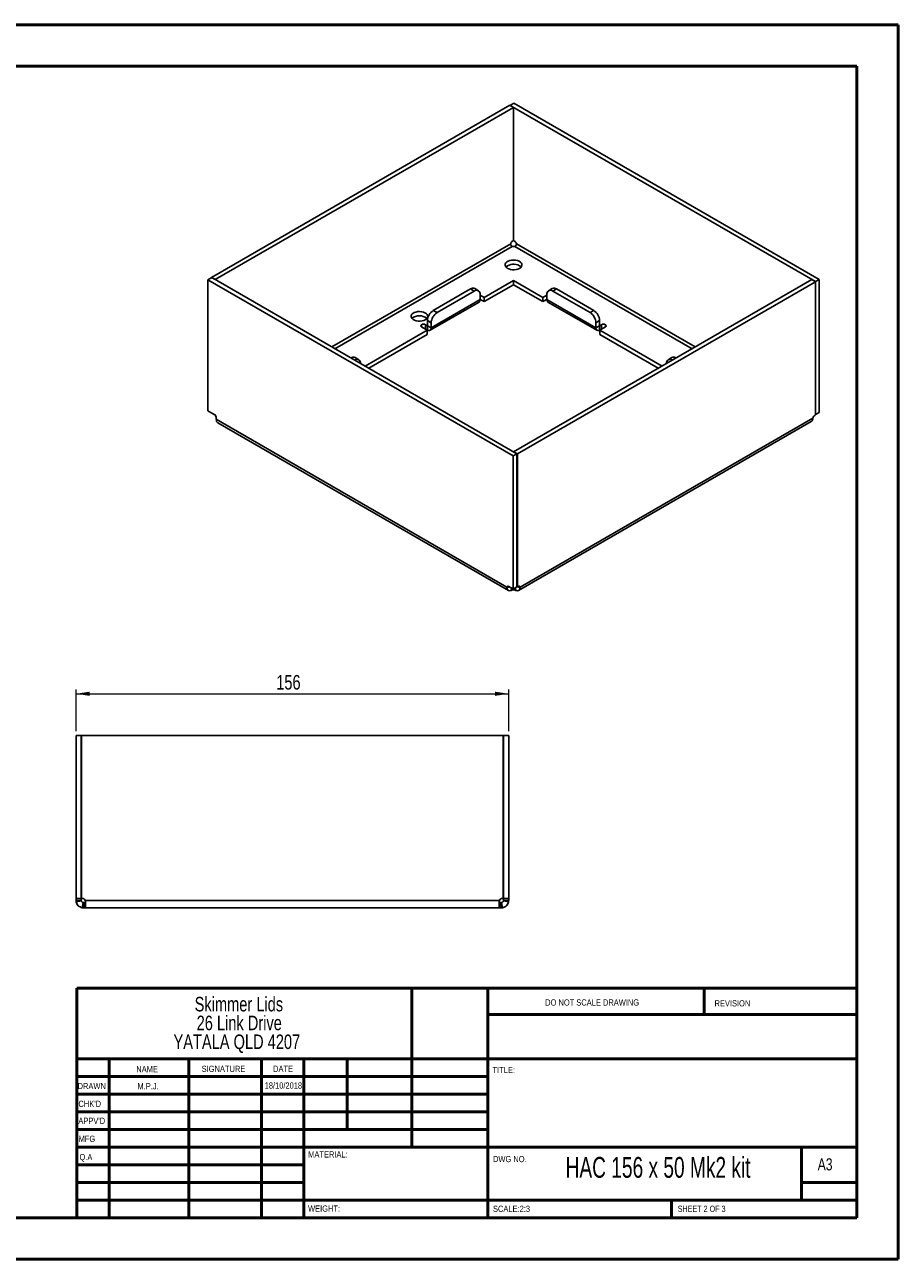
# Paper-space layout 'Sheet2' of a CAD drawing. Header units: millimetres. Extents: x 0 to 420, y 0 to 297.
# Tile 2 of 2: x 210 to 420, y 0 to 297. Entities that reach past the tile are written whole.
import ezdxf

# ---------------------------------------------------------------- set-up
doc = ezdxf.new("R2010")
doc.units = ezdxf.units.MM
doc.styles.add('SLDTEXTSTYLE0', font='TXT', dxfattribs={"width": 0.6875})
doc.styles.add('SLDTEXTSTYLE1', font='TXT', dxfattribs={"width": 0.75})
doc.dimstyles.new('SLDDIMSTYLE0', dxfattribs={"dimtxt": 3.5, "dimasz": 3.302, "dimexe": 0, "dimexo": 0.0625, "dimgap": 0.875, "dimtad": 1, "dimlfac": 1.5, "dimrnd": 1e-09, "dimzin": 12, "dimdsep": 46, "dimtxsty": 'SLDTEXTSTYLE1', "dimsah": 1, "dimcen": 0.09, "dimadec": 0, "dimazin": 3, "dimtfac": 1, "dimtofl": 0, "dimtmove": 0, "dimatfit": 3, "dimfxl": 1, "dimfrac": 2, "dimtolj": 1, "dimtzin": 12, "dimarcsym": 0})

# ---------------------------------------------------------------- blocks, each defined once
blk = doc.blocks.new('SW_NOTE_0_1')
at = {"color": 0, "linetype": 'Continuous', "lineweight": 0, "char_height": 3.5, "attachment_point": 2, "style": 'SLDTEXTSTYLE1'}
for s, insert in [('Skimmer Lids', (13.89, 4.51)), ('26 Link Drive', (13.98, -0.01)), ('YATALA QLD 4207', (13.4, -4.54))]:
    blk.add_mtext(s, dxfattribs=dict(at, insert=insert))
blk = doc.blocks.new('_D_2')
at = {"color": 7, "linetype": 'Continuous', "lineweight": 0}
for p, q in [((222.72, 127.26), (222.72, 137.26)), ((326.72, 127.26), (326.72, 137.26)), ((222.72, 136.26), (326.72, 136.26))]:
    blk.add_line(p, q, dxfattribs=at)
at = {"color": 7, "linetype": 'Continuous', "lineweight": 18}
for points in [[(222.72, 136.26), (226.02, 135.75), (226.02, 136.77)], [(326.72, 136.26), (323.42, 136.77), (323.42, 135.75)]]:
    blk.add_solid(points, dxfattribs=at)
at = {"color": 7, "linetype": 'Continuous', "lineweight": 18, "insert": (270.84, 140.77), "char_height": 3.5, "attachment_point": 1, "style": 'SLDTEXTSTYLE1'}
blk.add_mtext('156', dxfattribs=at)

psp = doc.layouts.new('Sheet2')

# ---------------------------------------------------------------- linework, layer by layer
at = {"color": 7, "linetype": 'Continuous', "lineweight": 50}
for p, q in [((0.3793, 297.2148), (420.3793, 297.2148)), ((420.3793, 0.2148), (420.3793, 297.2148)), ((10.3793, 287.2148), (410.3793, 287.2148)), ((410.3793, 287.2148), (410.3793, 10.2148)), ((222.8788, 65.4648), (410.0788, 65.4648)), ((222.8788, 65.4648), (222.8788, 10.2148)), ((303.4788, 65.4648), (303.4788, 27.2148)), ((321.6788, 65.4648), (321.6788, 10.2148)), ((373.6788, 59.0898), (373.6788, 65.4648)), ((410.0788, 59.0898), (321.6788, 59.0898)), ((410.0788, 48.4648), (222.8788, 48.4648)), ((230.6788, 48.4648), (230.6788, 10.2148)), ((249.8698, 48.4648), (249.8698, 10.2148)), ((267.2778, 48.4648), (267.2778, 10.2148)), ((277.4788, 10.2148), (277.4788, 48.4648)), ((287.8788, 31.4648), (287.8788, 48.4648)), ((321.6788, 44.2148), (222.8788, 44.2148)), ((321.6788, 39.9648), (222.8788, 39.9648)), ((321.6788, 35.7148), (222.8788, 35.7148)), ((321.6788, 31.4648), (222.8788, 31.4648)), ((277.4788, 27.2148), (222.8788, 27.2148)), ((277.4788, 27.2148), (410.0788, 27.2148)), ((397.0788, 14.4648), (397.0788, 27.2148)), ((277.4788, 22.9647), (222.8788, 22.9647)), ((277.4788, 18.7148), (222.8788, 18.7148)), ((410.0788, 18.7148), (397.0788, 18.7148)), ((222.8788, 14.4648), (410.3793, 14.4648)), ((365.8788, 10.2148), (365.8788, 14.4648)), ((10.3793, 10.2148), (410.3793, 10.2148)), ((0.3793, 0.2148), (420.3793, 0.2148))]:
    psp.add_line(p, q, dxfattribs=at)
at = {"color": 7, "linetype": 'Continuous', "lineweight": 25}
for p, q in [((326.9673, 277.8236), (255.2666, 236.4317)), ((327.8629, 277.3065), (256.1623, 235.9146)), ((327.8629, 277.3065), (326.9673, 277.8236)), ((327.9761, 278.3025), (327.0804, 277.7855)), ((327.0804, 277.7583), (327.0804, 277.7855)), ((400.4404, 235.4357), (327.0804, 277.7855)), ((327.8629, 245.2629), (327.8629, 277.3065)), ((401.336, 235.9527), (327.9761, 278.3025)), ((327.2103, 244.5131), (284.2154, 219.6927)), ((284.9697, 219.2572), (327.5874, 243.8599)), ((327.8629, 245.2629), (327.6578, 245.1444)), ((328.1152, 245.1444), (327.8629, 245.2901)), ((328.1856, 243.8599), (370.8033, 219.2572)), ((371.5576, 219.6927), (328.5627, 244.5131)), ((254.437, 235.8493), (255.3326, 236.3664)), ((254.437, 204.35), (254.437, 235.8493)), ((254.437, 235.8493), (327.7969, 193.4995)), ((256.1623, 235.9146), (255.2666, 236.4317)), ((255.2666, 236.4317), (255.2666, 236.3283)), ((255.3326, 236.3664), (328.6926, 194.0166)), ((256.1623, 235.8874), (256.1623, 235.9146)), ((327.8865, 235.7052), (320.8154, 231.6231)), ((320.8154, 230.5889), (327.8865, 234.6709)), ((334.9576, 231.6231), (327.8865, 235.7052)), ((327.8865, 234.6709), (327.8865, 235.7052)), ((327.8865, 234.6709), (334.9576, 230.5889)), ((327.9101, 194.4955), (399.6107, 235.8874)), ((328.8057, 193.9785), (400.5064, 235.3704)), ((399.6107, 235.8874), (400.5064, 235.3704)), ((401.336, 235.9527), (400.4404, 235.4357)), ((400.4404, 235.4085), (400.4404, 235.4357)), ((400.5064, 235.3704), (400.5064, 203.3267)), ((401.336, 203.8986), (401.336, 235.9527)), ((317.5627, 233.6374), (308.6061, 228.4668)), ((318.4584, 233.1204), (309.5017, 227.9498)), ((318.4584, 233.1204), (317.5627, 233.6374)), ((319.4583, 233.2194), (318.5627, 233.7364)), ((319.8726, 231.0789), (319.8726, 232.3037)), ((320.8154, 231.6231), (319.8726, 232.1674)), ((335.9004, 232.1674), (334.9576, 231.6231)), ((335.9004, 232.3037), (335.9004, 231.0789)), ((337.2103, 233.7364), (336.3147, 233.2194)), ((338.2103, 233.6374), (337.3146, 233.1204)), ((346.2713, 227.9498), (337.3146, 233.1204)), ((347.1669, 228.4668), (338.2103, 233.6374)), ((307.8251, 223.6955), (319.6102, 230.4989)), ((308.0875, 224.2755), (319.8726, 231.0789)), ((320.8154, 230.5889), (319.8726, 231.1331)), ((320.8154, 231.6231), (320.8154, 230.5889)), ((334.9576, 230.5889), (334.9576, 231.6231)), ((335.9004, 231.1331), (334.9576, 230.5889)), ((335.9004, 231.0789), (347.6855, 224.2755)), ((336.1628, 230.4989), (347.9479, 223.6955)), ((308.0875, 225.5003), (307.1918, 226.0173)), ((307.1918, 226.0173), (307.1918, 224.7925)), ((308.6061, 228.4668), (309.5017, 227.9498)), ((346.2713, 227.9498), (347.1669, 228.4668)), ((348.5812, 226.0173), (347.6855, 225.5003)), ((348.5812, 224.7925), (348.5812, 226.0173)), ((307.1447, 223.7312), (292.1822, 215.0936)), ((305.8012, 224.5068), (305.8012, 225.0511)), ((305.8012, 224.5068), (307.1447, 223.7312)), ((307.1918, 224.7925), (306.744, 225.0511)), ((306.744, 225.0511), (306.744, 224.0168)), ((307.1918, 223.7582), (306.744, 224.0168)), ((307.1447, 222.6969), (307.1447, 223.7312)), ((308.0875, 224.2755), (307.1918, 224.7925)), ((307.1918, 223.7582), (307.1918, 224.7925)), ((308.0875, 225.5003), (308.0875, 224.2755)), ((347.6855, 224.2755), (347.6855, 225.5003)), ((347.6855, 224.2755), (348.5812, 224.7925)), ((349.029, 225.0511), (348.5812, 224.7925)), ((348.5812, 223.7582), (348.5812, 224.7925)), ((349.029, 224.0168), (348.5812, 223.7582)), ((348.6283, 223.7312), (349.9718, 224.5068)), ((363.5908, 215.0936), (348.6283, 223.7312)), ((348.6283, 223.7312), (348.6283, 222.6969)), ((349.029, 224.0168), (349.029, 225.0511)), ((349.9718, 225.0511), (349.9718, 224.5068)), ((293.078, 214.5764), (307.1447, 222.6969)), ((348.6283, 222.6969), (362.695, 214.5764)), ((290.7027, 216.6191), (289.807, 217.1361)), ((365.966, 217.1361), (365.0703, 216.6191)), ((255.9432, 203.4805), (254.437, 204.35)), ((256.4146, 202.291), (256.4146, 202.664)), ((256.4146, 202.291), (326.3146, 161.9385)), ((399.8537, 202.5769), (329.4584, 161.9385)), ((400.3012, 203.2083), (400.5064, 203.3267)), ((401.336, 203.8986), (400.5064, 203.4196)), ((256.7875, 201.4668), (326.6635, 161.1283)), ((329.1095, 161.1283), (399.4569, 201.739)), ((327.7969, 193.4995), (328.6926, 194.0166)), ((327.7969, 161.4454), (327.7969, 193.4995)), ((327.9101, 194.4955), (328.8057, 193.9785)), ((327.9101, 194.4683), (327.9101, 194.4955)), ((328.6926, 161.9624), (328.6926, 194.0166)), ((328.8057, 193.9785), (328.8057, 161.9348)), ((326.3131, 161.6906), (326.7656, 162.0512)), ((326.3146, 161.9385), (326.6024, 162.1047)), ((326.7621, 162.0533), (327.7049, 161.509)), ((327.3256, 161.1059), (327.4117, 161.6783)), ((327.5874, 161.2035), (327.5874, 161.5768)), ((327.7969, 161.4454), (328.6926, 161.9624)), ((328.1856, 161.2035), (328.1856, 161.6697)), ((328.4474, 161.1059), (328.3485, 161.7638)), ((328.8057, 161.9348), (328.6926, 162.0001)), ((328.8057, 161.9348), (329.0109, 162.0533)), ((329.4599, 161.6906), (329.0074, 162.0512)), ((329.4584, 161.9385), (329.167, 162.1068)), ((222.719, 126.2586), (223.9857, 126.2586)), ((222.719, 87.0026), (222.719, 126.2586)), ((223.9857, 87.0026), (223.9857, 126.2586)), ((224.019, 126.2586), (224.019, 87.0154)), ((224.019, 126.2586), (325.419, 126.2586)), ((325.419, 126.2586), (325.419, 87.0154)), ((326.719, 126.2586), (325.4523, 126.2586)), ((325.4523, 87.0026), (325.4523, 126.2586)), ((326.719, 87.0026), (326.719, 126.2586)), ((222.719, 87.0026), (223.9857, 87.0026)), ((222.719, 86.5586), (222.719, 87.0026)), ((222.719, 86.5586), (223.9857, 86.5586)), ((222.7507, 86.2221), (223.9951, 86.4589)), ((223.9857, 86.5586), (223.9857, 87.0026)), ((224.019, 87.0154), (224.3092, 87.0154)), ((324.4961, 86.5586), (224.9419, 86.5586)), ((325.1288, 87.0154), (325.419, 87.0154)), ((326.6873, 86.2221), (325.4429, 86.4589)), ((326.719, 87.0026), (325.4523, 87.0026)), ((325.4523, 86.5586), (325.4523, 87.0026)), ((326.719, 86.5586), (325.4523, 86.5586)), ((326.719, 86.5586), (326.719, 87.0026)), ((224.1825, 84.7903), (224.4193, 86.0347)), ((224.519, 84.7586), (224.519, 86.0253)), ((224.9419, 86.0253), (224.519, 86.0253)), ((224.9419, 84.7586), (224.519, 84.7586)), ((224.9419, 84.7586), (224.9419, 86.0253)), ((324.4961, 84.7586), (224.9419, 84.7586)), ((324.4961, 84.7586), (324.4961, 86.0253)), ((324.919, 86.0253), (324.4961, 86.0253)), ((324.919, 84.7586), (324.4961, 84.7586)), ((324.919, 84.7586), (324.919, 86.0253)), ((325.2555, 84.7903), (325.0187, 86.0347))]:
    psp.add_line(p, q, dxfattribs=at)
at = {"color": 7, "linetype": 'Continuous', "lineweight": 25, "flags": 128}
for points in [[(329.3243, 238.6034), (329.6171, 238.8172), (329.8166, 239.0642), (329.9121, 239.3311), (329.8984, 239.6036), (329.7762, 239.8668), (329.5521, 240.1067), (329.2383, 240.3103), (328.8515, 240.4666), (328.4128, 240.5673), (327.9456, 240.6068), (327.4753, 240.583), (327.0272, 240.4973), (326.6254, 240.3542), (326.2915, 240.1615), (326.0437, 239.9295), (325.8952, 239.6708), (325.854, 239.3993), (325.9225, 239.1296), (326.0968, 238.8764), (326.3675, 238.6531), (326.7202, 238.4719), (327.1358, 238.3426), (327.5918, 238.272), (328.0637, 238.2641), (328.5261, 238.3192), (328.954, 238.4344), (329.3243, 238.6034)], [(329.3243, 239.2292), (329.6171, 239.0154), (329.7119, 238.9163)], [(306.6733, 226.2349), (306.9613, 226.4451), (307.1576, 226.6881), (307.2515, 226.9506), (307.238, 227.2186), (307.1178, 227.4775), (306.8974, 227.7135), (306.5887, 227.9138), (306.2083, 228.0675), (305.7767, 228.1665), (305.3173, 228.2053), (304.8546, 228.182), (304.4138, 228.0977), (304.0186, 227.9569), (303.6903, 227.7674), (303.4465, 227.5392), (303.3004, 227.2847), (303.2599, 227.0177), (303.3272, 226.7524), (303.4987, 226.5033), (303.765, 226.2837), (304.1119, 226.1055), (304.5207, 225.9783), (304.9692, 225.9089), (305.4334, 225.9011), (305.8882, 225.9553), (306.309, 226.0686), (306.6733, 226.2349)], [(326.3146, 161.9385), (326.3432, 162.0004), (326.382, 162.0503), (326.43, 162.087), (326.4862, 162.1096), (326.549, 162.1175), (326.6171, 162.1106), (326.6887, 162.089), (326.7621, 162.0533)], [(329.0109, 162.0533), (329.0843, 162.089), (329.1559, 162.1106), (329.224, 162.1175), (329.2868, 162.1096), (329.343, 162.087), (329.391, 162.0503), (329.4298, 162.0004), (329.4584, 161.9385)]]:
    psp.add_lwpolyline(points, dxfattribs=at)
at = {"color": 7, "linetype": 'Continuous', "lineweight": 25}
for centre, radius, start, end in [((328.2248, 244.2683), 1.0436, 122.91302, 166.433535), ((327.8865, 244.926), 1.1073, 254.329993, 285.670007), ((327.5482, 244.2683), 1.0436, 13.566465, 57.08698), ((327.9135, 236.7702), 2.8349, 60.15498, 130.798631), ((318.1486, 232.8197), 1.006, 65.692881, 125.617577), ((319.0105, 232.4435), 0.8734, 350.785963, 129.203285), ((336.7625, 232.4435), 0.8734, 50.796715, 189.214037), ((337.6244, 232.8197), 1.006, 54.382423, 114.307119), ((319.252, 231.0104), 0.6244, 305.013333, 6.298848), ((336.521, 231.0104), 0.6244, 173.701152, 234.986667), ((305.2591, 224.5253), 2.6894, 48.326451, 131.673549), ((310.2623, 225.8776), 3.0736, 122.605478, 177.394522), ((311.1579, 225.3606), 3.0736, 122.605478, 177.394522), ((344.6151, 225.3606), 3.0736, 2.605478, 57.394522), ((345.5107, 225.8776), 3.0736, 2.605478, 57.394522), ((305.9045, 224.7789), 0.2911, 110.783421, 249.216579), ((306.2726, 224.1413), 1.0247, 62.609672, 117.390328), ((306.3294, 223.2656), 0.8581, 61.102284, 79.084772), ((307.5415, 224.1869), 0.5532, 230.796715, 9.214037), ((348.2315, 224.1869), 0.5532, 170.785963, 309.203285), ((349.5004, 224.1413), 1.0247, 62.609672, 117.390328), ((349.4436, 223.2656), 0.8581, 100.915228, 118.897716), ((349.8685, 224.7789), 0.2911, 290.783421, 69.216579), ((289.3929, 216.2194), 1.006, 65.692881, 125.617577), ((366.3801, 216.2194), 1.006, 54.382423, 114.307119), ((290.2548, 215.8432), 0.8734, 350.785963, 129.203285), ((365.5182, 215.8432), 0.8734, 50.796715, 189.214037), ((255.3911, 202.6174), 1.0245, 2.605478, 57.394522), ((400.8683, 202.3321), 1.0436, 122.91302, 166.433535), ((327.8865, 160.1374), 1.1073, 74.329993, 105.670007), ((327.3419, 160.8853), 0.7216, 50.9052, 59.797091), ((224.3092, 86.3488), 0.6667, 18.346116, 90), ((325.1288, 86.3488), 0.6667, 90, 161.653884)]:
    psp.add_arc(centre, radius, start, end, dxfattribs=at)
for points in [[(327.2103, 244.5131), (327.1943, 244.4773), (327.1885, 244.4442), (327.193, 244.414)], [(327.493, 243.8944), (327.5168, 243.8754), (327.5484, 243.864), (327.5874, 243.8599)], [(328.1856, 243.8599), (328.2246, 243.864), (328.2562, 243.8754), (328.28, 243.8944)], [(328.58, 244.414), (328.5845, 244.4442), (328.5787, 244.4773), (328.5627, 244.5131)], [(223.9951, 86.4589), (223.9887, 86.4926), (223.9857, 86.526), (223.9857, 86.5586)], [(325.4523, 86.5586), (325.4523, 86.526), (325.4493, 86.4926), (325.4429, 86.4589)], [(224.519, 86.0253), (224.4864, 86.0253), (224.453, 86.0282), (224.4193, 86.0347)], [(325.0187, 86.0347), (324.985, 86.0282), (324.9516, 86.0253), (324.919, 86.0253)]]:
    psp.add_open_spline(points, degree=3, dxfattribs=at)
for points, knots in [([(327.493, 243.8944), (327.4192, 243.9532), (327.3499, 244.0356), (327.2437, 244.2195), (327.207, 244.3207), (327.193, 244.414)], [0, 0, 0, 0, 0.5, 0.5, 1, 1, 1, 1]), ([(328.58, 244.414), (328.566, 244.3207), (328.5293, 244.2195), (328.4231, 244.0356), (328.3538, 243.9532), (328.28, 243.8944)], [0, 0, 0, 0, 0.5, 0.5, 1, 1, 1, 1]), ([(256.7875, 201.4669), (256.7875, 201.4669), (256.6498, 201.4936), (256.4799, 201.7643), (256.4364, 202.1154), (256.4146, 202.291)], [0, 0, 0, 0, 0.00010213, 0.50005106, 1, 1, 1, 1]), ([(399.8074, 202.3013), (399.7713, 202.1832), (399.6991, 201.9469), (399.5585, 201.767), (399.4569, 201.739), (399.4569, 201.739)], [0, 0, 0, 0, 0.4999325, 0.99986499, 1, 1, 1, 1]), ([(399.8074, 202.3013), (399.8112, 202.3226), (399.8187, 202.3649), (399.8302, 202.4329), (399.8418, 202.5032), (399.8498, 202.5524), (399.8537, 202.5769)], [0, 0, 0, 0, 0.25328768, 0.50395635, 0.75264301, 1, 1, 1, 1]), ([(326.3131, 161.6906), (326.3099, 161.7115), (326.3034, 161.7532), (326.3013, 161.8158), (326.3043, 161.8777), (326.3112, 161.9183), (326.3146, 161.9385)], [0, 0, 0, 0, 0.25328768, 0.50395635, 0.75264301, 1, 1, 1, 1]), ([(326.3131, 161.6906), (326.3605, 161.4304), (326.4843, 161.2318), (326.8427, 161.0248), (327.0766, 161.0169), (327.3256, 161.1059)], [0, 0, 0, 0, 0.5, 0.5, 1, 1, 1, 1]), ([(327.5874, 161.2035), (327.5642, 161.1947), (327.5176, 161.177), (327.4509, 161.1519), (327.3863, 161.1278), (327.3459, 161.1133), (327.3256, 161.1059)], [0, 0, 0, 0, 0.24735699, 0.49604365, 0.74671232, 1, 1, 1, 1]), ([(328.4474, 161.1059), (328.4271, 161.1133), (328.3867, 161.1278), (328.3221, 161.1519), (328.2554, 161.177), (328.2088, 161.1947), (328.1856, 161.2035)], [0, 0, 0, 0, 0.25328768, 0.50395635, 0.75264301, 1, 1, 1, 1]), ([(328.4474, 161.1059), (328.6964, 161.0169), (328.9303, 161.0248), (329.2887, 161.2318), (329.4125, 161.4304), (329.4599, 161.6906)], [0, 0, 0, 0, 0.5, 0.5, 1, 1, 1, 1]), ([(329.4584, 161.9385), (329.4618, 161.9183), (329.4687, 161.8777), (329.4717, 161.8158), (329.4696, 161.7532), (329.4631, 161.7115), (329.4599, 161.6906)], [0, 0, 0, 0, 0.24735699, 0.49604365, 0.74671232, 1, 1, 1, 1]), ([(222.7507, 86.2221), (222.7457, 86.2505), (222.7358, 86.3068), (222.7262, 86.3916), (222.7201, 86.4756), (222.7194, 86.531), (222.719, 86.5586)], [0, 0, 0, 0, 0.25328768, 0.50395635, 0.75264301, 1, 1, 1, 1]), ([(222.7507, 86.2221), (222.8177, 85.87), (222.9928, 85.5392), (223.4997, 85.0324), (223.8304, 84.8573), (224.1825, 84.7903)], [0, 0, 0, 0, 0.5, 0.5, 1, 1, 1, 1]), ([(223.9951, 86.4589), (224.0149, 86.3546), (224.0668, 86.2566), (224.217, 86.1064), (224.315, 86.0545), (224.4193, 86.0347)], [0, 0, 0, 0, 0.5, 0.5, 1, 1, 1, 1]), ([(224.9419, 86.5586), (224.9472, 86.531), (224.9577, 86.4756), (224.968, 86.3916), (224.9746, 86.3068), (224.9754, 86.2505), (224.9758, 86.2221)], [0, 0, 0, 0, 0.24735699, 0.49604365, 0.74671232, 1, 1, 1, 1]), ([(224.9758, 84.7903), (224.9758, 84.8573), (224.9758, 85.0324), (224.9758, 85.5392), (224.9758, 85.87), (224.9758, 86.2221)], [0, 0, 0, 0, 0.5, 0.5, 1, 1, 1, 1]), ([(324.4622, 86.2221), (324.4626, 86.2505), (324.4634, 86.3068), (324.47, 86.3916), (324.4803, 86.4756), (324.4908, 86.531), (324.4961, 86.5586)], [0, 0, 0, 0, 0.25328768, 0.50395635, 0.75264301, 1, 1, 1, 1]), ([(324.4622, 86.2221), (324.4622, 85.87), (324.4622, 85.5392), (324.4622, 85.0324), (324.4622, 84.8573), (324.4622, 84.7903)], [0, 0, 0, 0, 0.5, 0.5, 1, 1, 1, 1]), ([(324.4622, 86.0347), (324.4622, 86.0496), (324.4622, 86.0794), (324.4622, 86.1472), (324.4622, 86.2001), (324.4622, 86.2096)], [0, 0, 0, 0, 0.45035133, 0.90070265, 1, 1, 1, 1]), ([(325.0187, 86.0347), (325.123, 86.0545), (325.221, 86.1064), (325.3712, 86.2566), (325.4231, 86.3546), (325.4429, 86.4589)], [0, 0, 0, 0, 0.5, 0.5, 1, 1, 1, 1]), ([(325.2555, 84.7903), (325.6076, 84.8573), (325.9383, 85.0324), (326.4452, 85.5392), (326.6203, 85.87), (326.6873, 86.2221)], [0, 0, 0, 0, 0.5, 0.5, 1, 1, 1, 1]), ([(326.719, 86.5586), (326.7186, 86.531), (326.7179, 86.4756), (326.7118, 86.3916), (326.7022, 86.3068), (326.6923, 86.2505), (326.6873, 86.2221)], [0, 0, 0, 0, 0.24735699, 0.49604365, 0.74671232, 1, 1, 1, 1]), ([(224.519, 84.7586), (224.4914, 84.759), (224.436, 84.7597), (224.352, 84.7658), (224.2673, 84.7754), (224.2109, 84.7853), (224.1825, 84.7903)], [0, 0, 0, 0, 0.24735699, 0.49604365, 0.74671232, 1, 1, 1, 1]), ([(224.9758, 84.7903), (224.9754, 84.7853), (224.9746, 84.7754), (224.968, 84.7658), (224.9577, 84.7597), (224.9472, 84.759), (224.9419, 84.7586)], [0, 0, 0, 0, 0.25328768, 0.50395635, 0.75264301, 1, 1, 1, 1]), ([(324.4961, 84.7586), (324.4908, 84.759), (324.4803, 84.7597), (324.47, 84.7658), (324.4634, 84.7754), (324.4626, 84.7853), (324.4622, 84.7903)], [0, 0, 0, 0, 0.24735699, 0.49604365, 0.74671232, 1, 1, 1, 1]), ([(325.2555, 84.7903), (325.2271, 84.7853), (325.1707, 84.7754), (325.086, 84.7658), (325.002, 84.7597), (324.9466, 84.759), (324.919, 84.7586)], [0, 0, 0, 0, 0.25328768, 0.50395635, 0.75264301, 1, 1, 1, 1])]:
    psp.add_open_spline(points, degree=3, knots=knots, dxfattribs=at)

# ---------------------------------------------------------------- block references
at = {"color": 7, "linetype": 'Continuous', "lineweight": 0}
psp.add_blockref('SW_NOTE_0_1', (247.9727, 58.8388), dxfattribs=at)

# ---------------------------------------------------------------- texts
for s, insert, char_height, attachment_point, style in [('DO NOT SCALE DRAWING', (335.4935, 62.7478), 1.5, 1, 'SLDTEXTSTYLE1'), ('REVISION', (376.2064, 62.5497), 1.5, 1, 'SLDTEXTSTYLE1'), ('NAME', (237.2011, 46.7163), 1.5, 1, 'SLDTEXTSTYLE1'), ('SIGNATURE', (252.9124, 46.7765), 1.5, 1, 'SLDTEXTSTYLE1'), ('DATE', (270.0935, 46.791), 1.5, 1, 'SLDTEXTSTYLE1'), ('TITLE:', (322.835, 46.4931), 1.5, 1, 'SLDTEXTSTYLE1'), ('DRAWN', (223.091, 42.6445), 1.5, 1, 'SLDTEXTSTYLE1'), ('M.P.J.', (240.0366, 42.5981), 1.4986, 2, 'SLDTEXTSTYLE1'), ('18/10/2018', (272.564, 42.7739), 1.4986, 2, 'SLDTEXTSTYLE1'), ("CHK'D", (223.2893, 38.3692), 1.5, 1, 'SLDTEXTSTYLE1'), ("APPV'D", (223.2806, 34.2791), 1.5, 1, 'SLDTEXTSTYLE1'), ('MFG', (223.334, 29.9485), 1.5, 1, 'SLDTEXTSTYLE1'), ('Q.A', (223.5479, 25.5644), 1.5, 1, 'SLDTEXTSTYLE1'), ('MATERIAL:', (278.5247, 26.2008), 1.5, 1, 'SLDTEXTSTYLE1'), ('DWG NO.', (322.9528, 25.0834), 1.5, 1, 'SLDTEXTSTYLE1'), ('HAC 156 x 50 Mk2 kit', (362.6283, 24.8313), 5, 2, 'SLDTEXTSTYLE0'), ('A3', (400.9998, 24.5152), 2.91042, 1, 'SLDTEXTSTYLE1'), ('WEIGHT:', (278.4967, 13.1641), 1.4986, 1, 'SLDTEXTSTYLE1'), ('SCALE:2:3', (322.9528, 13.1149), 1.5, 1, 'SLDTEXTSTYLE1'), ('SHEET 2 OF 3', (367.3571, 13.1149), 1.5, 1, 'SLDTEXTSTYLE0')]:
    psp.add_mtext(s, dxfattribs=dict(at, insert=insert, char_height=char_height, attachment_point=attachment_point, style=style))

# ---------------------------------------------------------------- dimensions: what is measured, and where the dimension line sits
at = {"color": 7, "linetype": 'Continuous', "lineweight": 18}
dim = psp.add_linear_dim(base=(326.719, 136.2586), p1=(222.719, 126.2586), p2=(326.719, 126.2586), dimstyle='SLDDIMSTYLE0', dxfattribs=at)
dim.commit()
dim.dimension.update_dxf_attribs({"geometry": '_D_2', "text_midpoint": (274.719, 136.2586), "dimtype": 160})

doc.saveas('drawing.dxf')
